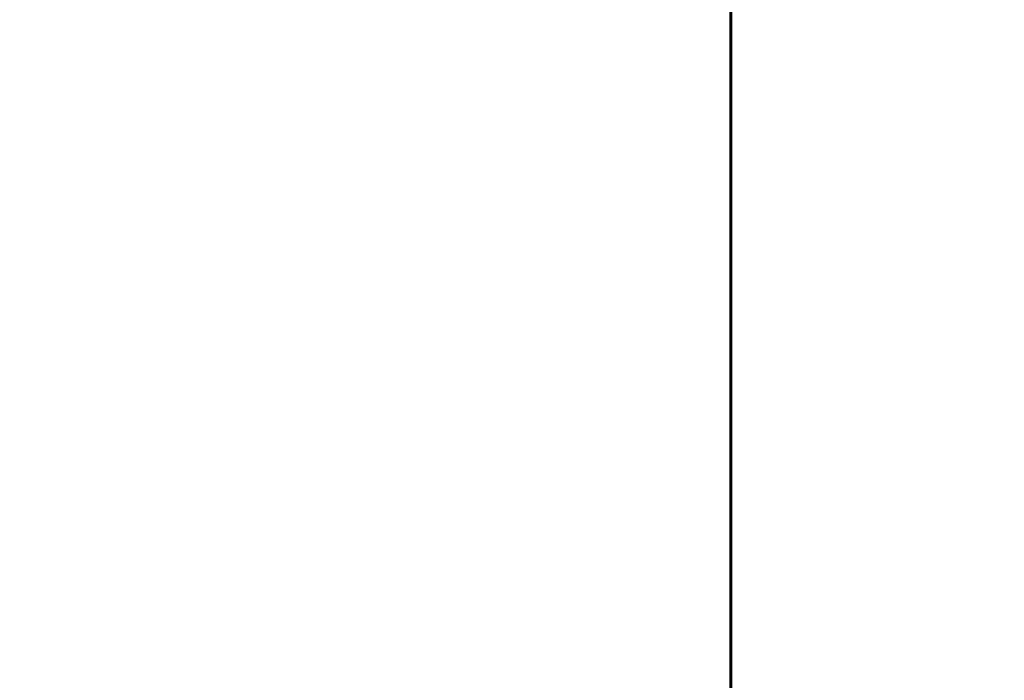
# Model space of a CAD drawing. Header units: millimetres. Extents: x 0 to 297, y 0 to 420.
# Tile 51 of 93: x 198.79 to 201.12, y 193.68 to 195.24. Entities that reach past the tile are written whole.
import ezdxf

# ---------------------------------------------------------------- set-up
doc = ezdxf.new("R2010")
doc.units = ezdxf.units.MM
doc.linetypes.add('K5LT_BASIC', pattern=[0])
doc.linetypes.add('K5LT_THIN', pattern=[0])
doc.layers.add('Системный слой', color=7, linetype='Continuous')
doc.styles.add('KDIMTEXTSTYLE', font='GOST_AU.SHX', dxfattribs={"width": 0.96, "oblique": 15, "height": 5})
doc.dimstyles.new('KDIMSTYLE (0.20)', dxfattribs={"dimtxt": 5, "dimasz": 1, "dimexe": 2, "dimexo": 0, "dimgap": 1, "dimtad": 1, "dimlfac": 5, "dimtxsty": 'KDIMTEXTSTYLE', "dimsah": 1, "dimcen": 0, "dimdle": 1, "dimadec": 0, "dimazin": 0, "dimtfac": 0.667, "dimtmove": 0, "dimatfit": 3, "dimfxl": 1, "dimtvp": 1, "dimtolj": 1, "dimtzin": 0, "dimarcsym": 0})

# ---------------------------------------------------------------- blocks, each defined once
blk = doc.blocks.new('U89')
at = {"layer": 'Системный слой', "color": 150, "linetype": 'K5LT_BASIC', "lineweight": 60, "true_color": 0x0080ff}
blk.add_line((200.4747, 193.3357), (200.4747, 205.2231), dxfattribs=at)
blk = doc.blocks.new('KDIMARROW_01')
at = {"layer": 'Системный слой'}
blk.add_hatch(color=0, dxfattribs=at).paths.add_polyline_path([(0, 0), (-5, 0.6583), (-4.5, 0), (-5, -0.6583)])
at = {"layer": 'Системный слой', "color": 0, "linetype": 'K5LT_THIN', "lineweight": 18}
for p, q in [((-4.5, 0), (-5, 0.6583)), ((-5, 0.6583), (0, 0)), ((0, 0), (-5, -0.6583)), ((-5, -0.6583), (-4.5, 0)), ((0, 0), (-1, 0))]:
    blk.add_line(p, q, dxfattribs=at)

msp = doc.modelspace()

# ---------------------------------------------------------------- block references
at = {"layer": 'Системный слой'}
msp.add_blockref('U89', (0, 0), dxfattribs=at)

# ---------------------------------------------------------------- dimensions: what is measured, and where the dimension line sits
at = {"layer": 'Системный слой', "color": 7}
msp.add_linear_dim(base=(96.9747, 236.4231), p1=(219.7231, 185.1624), p2=(96.9747, 185.4231), location=(158.3489, 236.4231), text='\\H5.0;\\W0.965;\\Q15;\\H5.0;\\W0.965;\\Q15;\\Q15;Ш', dimstyle='KDIMSTYLE (0.20)', override={"dimexo": 0, "dimblk1": 'KDIMARROW_01', "dimblk2": 'KDIMARROW_01', "dimse1": 0, "dimse2": 0, "dimclrt": 7, "dimtolj": 1}, dxfattribs=at).render()

doc.saveas('drawing.dxf')
